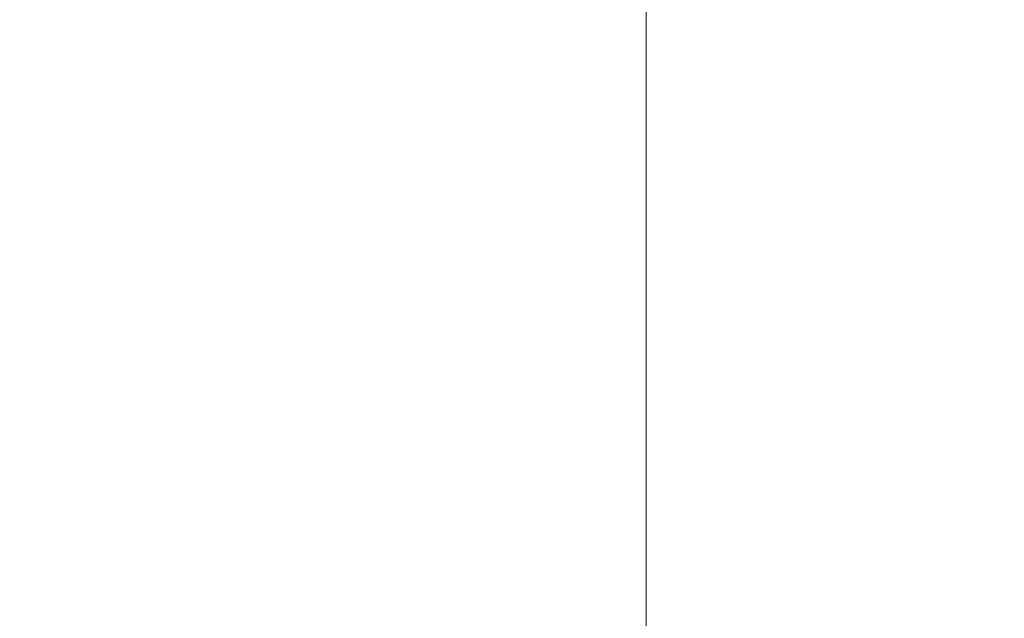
# Model space of a CAD drawing. Header units: inches. Extents: x -434 to -309, y 19 to 75.
# Tile 98 of 256: x -421.106 to -420.166, y 23.155 to 23.727. Entities that reach past the tile are written whole.
import ezdxf

# ---------------------------------------------------------------- set-up
doc = ezdxf.new("R2010")
doc.units = ezdxf.units.IN
doc.header["$MEASUREMENT"] = 0
doc.layers.add('A-FLOR-HRAL', color=1, linetype='Continuous', lineweight=9)
doc.layers.add('A-FLOR-STRS', color=2, linetype='Continuous', lineweight=9)

# ---------------------------------------------------------------- blocks, each defined once
blk = doc.blocks.new('Stair - Stairs-902674-_3D_')
at = {"layer": 'A-FLOR-STRS'}
mesh = blk.add_polyface(dxfattribs=at)
corners = [(-419.50813, 75.01156, 5.21739), (-433.50815, 75.01156, 5.21739), (-433.50815, 19.01156, 5.21739), (-419.50813, 19.01156, 5.21739)]
mesh.append_faces([[corners[k] for k in face] for face in [(2, 3, 0, 1)]])
mesh = blk.add_polyface(dxfattribs=at)
corners = [(-419.50813, 75.01156, 3.21739), (-419.50813, 19.01156, 3.21739), (-433.50815, 19.01156, 3.21739), (-433.50815, 75.01156, 3.21739)]
mesh.append_faces([[corners[k] for k in face] for face in [(2, 3, 0, 1)]])
mesh = blk.add_polyface(dxfattribs=at)
corners = [(-408.50816, 75.01156, 10.43478), (-420.50816, 75.01156, 10.43478), (-420.50816, 19.01156, 10.43478), (-408.50816, 19.01156, 10.43478)]
mesh.append_faces([[corners[k] for k in face] for face in [(2, 3, 0, 1)]])
mesh = blk.add_polyface(dxfattribs=at)
corners = [(-408.50816, 75.01156, 8.43478), (-408.50816, 19.01156, 8.43478), (-420.50816, 19.01156, 8.43478), (-420.50816, 75.01156, 8.43478)]
mesh.append_faces([[corners[k] for k in face] for face in [(2, 3, 0, 1)]])
mesh = blk.add_polyface(dxfattribs=at)
corners = [(-420.50816, 19.01156, 10.43478), (-420.50816, 75.01156, 10.43478), (-420.50816, 75.01156, 8.43478), (-420.50816, 19.01156, 8.43478)]
mesh.append_faces([[corners[k] for k in face] for face in [(0, 1, 2, 3)]])
blk = doc.blocks.new('Railing - Railing-1090966-_3D_')
at = {"layer": 'A-FLOR-HRAL'}
mesh = blk.add_polyface(dxfattribs=at)
corners = [(-431.50813, 24.51156, 46.32417), (-431.50813, 21.51156, 46.32417), (-310.50815, 21.51156, 103.71548), (-310.50815, 24.51156, 103.71548)]
mesh.append_faces([[corners[k] for k in face] for face in [(0, 1, 2, 3)]])
mesh = blk.add_polyface(dxfattribs=at)
corners = [(-431.50813, 21.51156, 44.11061), (-431.50813, 24.51156, 44.11061), (-310.50815, 24.51156, 101.50191), (-310.50815, 21.51156, 101.50191)]
mesh.append_faces([[corners[k] for k in face] for face in [(0, 1, 2, 3)]])

msp = doc.modelspace()

# ---------------------------------------------------------------- block references
at = {"layer": 'A-FLOR-HRAL'}
msp.add_blockref('Railing - Railing-1090966-_3D_', (0, 0), dxfattribs=at)
at = {"layer": 'A-FLOR-STRS'}
msp.add_blockref('Stair - Stairs-902674-_3D_', (0, 0), dxfattribs=at)

doc.saveas('drawing.dxf')
